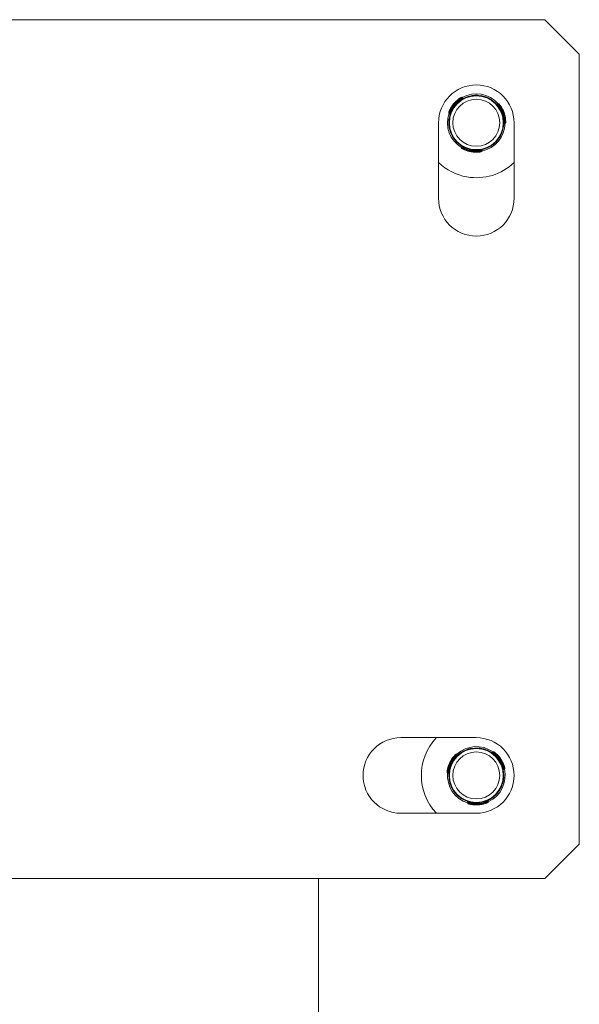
# Model space of a CAD drawing. Header units: millimetres. Extents: x -268 to 358, y -1428 to -19.
# Tile 13 of 34: x 276 to 358, y -1094 to -951. Entities that reach past the tile are written whole.
import ezdxf

# ---------------------------------------------------------------- set-up
doc = ezdxf.new("R2010")
doc.units = ezdxf.units.MM

msp = doc.modelspace()

# ---------------------------------------------------------------- linework, layer by layer
at = {"color": 7, "linetype": 'Continuous', "lineweight": 15}
for p, q in [((352.83, -950.87), (237.83, -950.87)), ((357.83, -955.87), (352.83, -950.87)), ((357.83, -1070.87), (357.83, -955.87)), ((340.89, -962.3), (340.77, -962.2)), ((342.76, -961.87), (342.75, -961.95)), ((343, -961.95), (343.02, -961.88)), ((344, -962.05), (343.99, -962.12)), ((344.24, -962.13), (344.23, -962.21)), ((346.01, -963.11), (345.86, -963.16)), ((337.33, -965.87), (337.33, -976.87)), ((338.84, -964.5), (338.97, -964.6)), ((348.33, -976.87), (348.33, -965.87)), ((338.88, -966.52), (338.96, -966.5)), ((346.89, -965.98), (347.05, -965.92)), ((339.4, -967.93), (339.47, -967.9)), ((346.33, -967.81), (346.27, -967.76)), ((340.71, -969.34), (340.68, -969.5)), ((343.63, -970.01), (343.66, -969.85)), ((345.37, -968.97), (345.31, -968.92)), ((342.83, -1055.37), (331.83, -1055.37)), ((341.83, -1057), (341.83, -1057.08)), ((342.08, -1057.02), (342.07, -1056.94)), ((343.07, -1056.88), (343.08, -1056.96)), ((343.32, -1056.9), (343.33, -1056.98)), ((345.28, -1057.44), (345.14, -1057.53)), ((340.11, -1057.85), (339.96, -1057.78)), ((338.63, -1060.47), (338.78, -1060.54)), ((346.81, -1060.02), (346.94, -1059.93)), ((346.69, -1061.94), (346.62, -1061.91)), ((339.15, -1062.43), (339.21, -1062.39)), ((346.02, -1063.29), (345.95, -1063.25)), ((339.98, -1063.68), (340.04, -1063.63)), ((341.58, -1064.74), (341.59, -1064.9)), ((344.58, -1064.71), (344.57, -1064.55)), ((331.83, -1066.37), (342.83, -1066.37)), ((352.83, -1075.87), (357.83, -1070.87)), ((237.83, -1075.87), (352.83, -1075.87)), ((319.83, -1075.87), (319.83, -1217.45))]:
    msp.add_line(p, q, dxfattribs=at)
at = {"color": 7, "linetype": 'Continuous', "lineweight": 0}
for p, q in [((340.42, -962.56), (340.35, -962.5)), ((341.72, -962.03), (341.71, -962.11)), ((345.17, -962.63), (345.16, -962.71)), ((339.14, -964.09), (339.07, -964.03)), ((346.22, -963.56), (346.31, -963.53)), ((338.85, -965.47), (338.93, -965.44)), ((346.91, -965.44), (347, -965.41)), ((346.71, -966.83), (346.65, -966.78)), ((340.06, -968.75), (340.14, -968.73)), ((341.17, -969.62), (341.15, -969.71)), ((343.14, -969.96), (343.12, -970.05)), ((344.47, -969.52), (344.41, -969.47)), ((340.85, -1057.4), (340.86, -1057.48)), ((344.34, -1057.17), (344.35, -1057.26)), ((339.71, -1058.22), (339.62, -1058.17)), ((345.58, -1057.83), (345.66, -1057.78)), ((338.82, -1060.01), (338.74, -1059.97)), ((346.69, -1059.5), (346.77, -1059.45)), ((338.87, -1061.41), (338.94, -1061.37)), ((346.83, -1060.9), (346.75, -1060.86)), ((340.81, -1064.32), (340.88, -1064.28)), ((344.09, -1064.78), (344.09, -1064.87)), ((345.28, -1064.03), (345.2, -1064)), ((342.09, -1064.91), (342.1, -1065))]:
    msp.add_line(p, q, dxfattribs=at)
at = {"color": 7, "linetype": 'Continuous', "lineweight": 0, "flags": 128}
for points in [[(340.35, -962.5), (340.34, -962.48), (340.32, -962.47), (340.31, -962.45), (340.31, -962.44), (340.3, -962.43), (340.29, -962.42), (340.29, -962.42), (340.29, -962.42)], [(340.76, -962.2), (340.76, -962.2), (340.72, -962.23), (340.64, -962.28), (340.53, -962.36), (340.39, -962.46), (340.35, -962.5), (340.35, -962.5), (340.35, -962.5)], [(340.48, -962.64), (340.48, -962.64), (340.47, -962.63), (340.47, -962.62), (340.46, -962.61), (340.45, -962.6), (340.44, -962.59), (340.43, -962.57), (340.42, -962.56)], [(339.07, -964.03), (339.05, -964.02), (339.03, -964.02), (339.02, -964.01), (339, -964), (338.99, -964), (338.98, -963.99), (338.98, -963.99), (338.97, -963.99)], [(338.97, -964.6), (338.97, -964.6), (338.98, -964.56), (339.01, -964.47), (339.05, -964.33), (339.11, -964.17), (339.14, -964.09), (339.14, -964.09), (339.14, -964.09)], [(339.23, -964.14), (339.23, -964.14), (339.22, -964.13), (339.21, -964.13), (339.2, -964.12), (339.19, -964.12), (339.17, -964.11), (339.15, -964.1), (339.14, -964.09)], [(345.86, -963.17), (345.86, -963.17), (345.89, -963.2), (345.96, -963.27), (346.06, -963.37), (346.17, -963.5), (346.22, -963.56), (346.22, -963.56), (346.22, -963.56)], [(346.14, -963.62), (346.14, -963.62), (346.14, -963.62), (346.15, -963.61), (346.16, -963.6), (346.17, -963.6), (346.19, -963.59), (346.2, -963.58), (346.22, -963.56)], [(346.31, -963.53), (346.32, -963.52), (346.34, -963.51), (346.35, -963.5), (346.36, -963.49), (346.37, -963.48), (346.38, -963.48), (346.39, -963.48), (346.39, -963.47)], [(346.81, -965.45), (346.81, -965.45), (346.82, -965.45), (346.83, -965.45), (346.84, -965.45), (346.85, -965.45), (346.87, -965.45), (346.89, -965.44), (346.91, -965.44)], [(347, -965.41), (347.02, -965.41), (347.03, -965.41), (347.05, -965.4), (347.07, -965.4), (347.08, -965.4), (347.09, -965.4), (347.09, -965.4), (347.1, -965.4)], [(347.05, -965.92), (347.05, -965.92), (347.04, -965.87), (347.04, -965.77), (347.02, -965.64), (347, -965.47), (347, -965.41), (347, -965.41), (347, -965.41)], [(340.69, -969.5), (340.68, -969.5), (340.73, -969.52), (340.81, -969.57), (340.94, -969.62), (341.1, -969.69), (341.15, -969.71), (341.15, -969.71), (341.15, -969.71)], [(341.15, -969.71), (341.14, -969.73), (341.13, -969.75), (341.13, -969.76), (341.12, -969.78), (341.11, -969.79), (341.11, -969.8), (341.11, -969.8), (341.11, -969.8)], [(341.21, -969.53), (341.21, -969.53), (341.2, -969.54), (341.2, -969.54), (341.19, -969.55), (341.19, -969.57), (341.18, -969.58), (341.17, -969.6), (341.17, -969.62)], [(343.12, -970.05), (343.12, -970.07), (343.12, -970.09), (343.12, -970.11), (343.13, -970.12), (343.13, -970.14), (343.13, -970.15), (343.13, -970.15), (343.13, -970.15)], [(343.13, -969.86), (343.13, -969.86), (343.13, -969.87), (343.13, -969.88), (343.13, -969.89), (343.13, -969.91), (343.13, -969.92), (343.13, -969.94), (343.14, -969.96)], [(343.66, -969.85), (343.66, -969.85), (343.61, -969.86), (343.52, -969.89), (343.39, -969.92), (343.22, -969.95), (343.14, -969.96), (343.14, -969.96), (343.14, -969.96)], [(345.14, -1057.53), (345.14, -1057.53), (345.18, -1057.55), (345.26, -1057.6), (345.38, -1057.68), (345.52, -1057.78), (345.58, -1057.83), (345.58, -1057.83), (345.58, -1057.83)], [(339.62, -1058.17), (339.61, -1058.16), (339.6, -1058.15), (339.58, -1058.14), (339.57, -1058.13), (339.56, -1058.12), (339.56, -1058.11), (339.55, -1058.11), (339.55, -1058.11)], [(339.96, -1057.79), (339.96, -1057.79), (339.92, -1057.82), (339.86, -1057.89), (339.77, -1058), (339.66, -1058.13), (339.62, -1058.17), (339.62, -1058.17), (339.62, -1058.17)], [(339.78, -1058.28), (339.78, -1058.28), (339.78, -1058.28), (339.77, -1058.27), (339.76, -1058.26), (339.75, -1058.25), (339.74, -1058.24), (339.72, -1058.23), (339.71, -1058.22)], [(345.52, -1057.91), (345.52, -1057.91), (345.52, -1057.9), (345.53, -1057.9), (345.54, -1057.89), (345.55, -1057.88), (345.56, -1057.86), (345.57, -1057.85), (345.58, -1057.83)], [(345.66, -1057.78), (345.67, -1057.77), (345.69, -1057.75), (345.7, -1057.74), (345.71, -1057.73), (345.72, -1057.72), (345.72, -1057.71), (345.73, -1057.71), (345.73, -1057.71)], [(338.74, -1059.97), (338.72, -1059.96), (338.7, -1059.96), (338.68, -1059.96), (338.67, -1059.95), (338.66, -1059.95), (338.65, -1059.95), (338.64, -1059.95), (338.64, -1059.95)], [(338.78, -1060.54), (338.78, -1060.54), (338.78, -1060.5), (338.78, -1060.4), (338.79, -1060.26), (338.81, -1060.09), (338.82, -1060.01), (338.82, -1060.01), (338.82, -1060.01)], [(338.92, -1060.03), (338.92, -1060.03), (338.91, -1060.03), (338.9, -1060.03), (338.89, -1060.02), (338.88, -1060.02), (338.86, -1060.02), (338.84, -1060.01), (338.82, -1060.01)], [(346.6, -1059.53), (346.6, -1059.53), (346.61, -1059.53), (346.61, -1059.53), (346.63, -1059.52), (346.64, -1059.52), (346.66, -1059.51), (346.67, -1059.5), (346.69, -1059.5)], [(346.77, -1059.45), (346.79, -1059.44), (346.81, -1059.43), (346.82, -1059.43), (346.84, -1059.42), (346.85, -1059.42), (346.86, -1059.42), (346.86, -1059.41), (346.87, -1059.41)], [(346.94, -1059.93), (346.94, -1059.93), (346.92, -1059.88), (346.9, -1059.79), (346.85, -1059.66), (346.79, -1059.5), (346.77, -1059.45), (346.77, -1059.45), (346.77, -1059.45)], [(344.06, -1064.68), (344.06, -1064.68), (344.06, -1064.69), (344.06, -1064.7), (344.06, -1064.71), (344.07, -1064.72), (344.07, -1064.74), (344.08, -1064.76), (344.09, -1064.78)], [(344.57, -1064.55), (344.57, -1064.54), (344.53, -1064.57), (344.45, -1064.61), (344.32, -1064.68), (344.16, -1064.75), (344.09, -1064.78), (344.09, -1064.78), (344.09, -1064.78)], [(341.6, -1064.9), (341.59, -1064.9), (341.64, -1064.91), (341.74, -1064.93), (341.87, -1064.96), (342.04, -1064.99), (342.1, -1065), (342.1, -1065), (342.1, -1065)], [(342.1, -1065), (342.09, -1065.02), (342.09, -1065.04), (342.09, -1065.05), (342.08, -1065.07), (342.08, -1065.08), (342.08, -1065.09), (342.08, -1065.09), (342.08, -1065.1)], [(342.11, -1064.81), (342.11, -1064.81), (342.11, -1064.81), (342.11, -1064.82), (342.1, -1064.84), (342.1, -1064.85), (342.1, -1064.87), (342.09, -1064.89), (342.09, -1064.91)], [(344.09, -1064.87), (344.1, -1064.89), (344.1, -1064.91), (344.11, -1064.92), (344.11, -1064.94), (344.12, -1064.95), (344.12, -1064.96), (344.12, -1064.96), (344.12, -1064.96)]]:
    msp.add_lwpolyline(points, dxfattribs=at)
at = {"color": 7, "linetype": 'Continuous', "lineweight": 15, "flags": 128}
for points in [[(343.02, -961.88), (343.51, -961.93), (344, -962.05)], [(342.07, -1056.94), (342.57, -1056.88), (343.07, -1056.88)]]:
    msp.add_lwpolyline(points, dxfattribs=at)
at = {"color": 7, "linetype": 'Continuous', "lineweight": 15}
for centre in [(342.83, -965.87), (342.83, -1060.87)]:
    msp.add_circle(centre, 3.92, dxfattribs=at)
at = {"color": 7, "linetype": 'Continuous', "lineweight": 0}
for centre in [(342.83, -965.87), (342.83, -1060.87)]:
    msp.add_circle(centre, 3.42, dxfattribs=at)
at = {"color": 7, "linetype": 'Continuous', "lineweight": 15}
for centre, radius, start, end in [((342.83, -965.87), 5.5, 0, 180), ((342.83, -965.87), 4, 106.0986, 174.2097), ((342.6, -965.68), 4, 125.297, 155.0113), ((340.7, -962.27), 0.1, 52.0444, 119.1963), ((342.83, -965.87), 4.2, 41.0782, 119.2302), ((342.83, -965.87), 4, 346.0986, 54.2097), ((338.91, -964.42), 0.1, 161.112, 229.484), ((346.05, -963.2), 0.1, 41.112, 109.484), ((343.11, -965.77), 4, 5.297, 35.0113), ((342.83, -965.87), 4.2, 161.0782, 239.2302), ((338.91, -964.68), 0.1, 343.1244, 51.8176), ((347.01, -965.83), 0.1, 292.0444, 359.1963), ((342.83, -965.87), 4.2, 281.0782, 359.2302), ((346.93, -966.07), 0.1, 108.9997, 177.1851), ((342.83, -965.87), 4, 226.0986, 294.2097), ((340.78, -969.52), 0.1, 172.0444, 239.1963), ((342.78, -966.17), 4, 245.297, 275.0113), ((343.54, -969.99), 0.1, 281.112, 349.484), ((342.83, -965.87), 8, 226.5675, 260.1542), ((342.83, -965.87), 8, 260.1542, 313.4325), ((342.83, -976.87), 5.5, 180, 0), ((331.83, -1060.87), 5.5, 90, 270), ((342.83, -1060.87), 8, 136.5675, 223.4325), ((342.83, -1060.87), 5.5, 270, 90), ((342.83, -1060.87), 4, 119.6568, 187.7678), ((342.83, -1060.87), 4.2, 54.6363, 132.7883), ((342.83, -1060.87), 4, 359.6568, 67.7678), ((345.33, -1057.52), 0.1, 54.6701, 123.0421), ((342.56, -1060.74), 4, 138.8551, 168.5694), ((339.92, -1057.87), 0.1, 65.6025, 132.7544), ((343.08, -1060.71), 4, 18.8551, 48.5694), ((338.68, -1060.38), 0.1, 174.6701, 243.0421), ((342.83, -1060.87), 4.2, 174.6363, 252.7883), ((342.83, -1060.87), 4.2, 294.6363, 12.7883), ((346.86, -1060.11), 0.1, 122.5566, 190.7468), ((346.89, -1059.85), 0.1, 305.6025, 12.7544), ((338.74, -1060.64), 0.1, 356.6848, 65.3715), ((342.83, -1060.87), 4, 239.6568, 307.7678), ((344.48, -1064.71), 0.1, 294.6701, 3.0421), ((341.69, -1064.9), 0.1, 185.6026, 252.7544), ((342.85, -1061.17), 4, 258.8551, 288.5694)]:
    msp.add_arc(centre, radius, start, end, dxfattribs=at)
at = {"color": 7, "linetype": 'Continuous', "lineweight": 0}
for centre, radius, start, end in [((342.6, -965.68), 3.9, 125.297, 155.0113), ((342.83, -965.87), 4.1, 126.0372, 154.2711), ((342.83, -965.87), 4.1, 6.0372, 34.2711), ((343.11, -965.77), 3.9, 5.297, 35.0113), ((342.78, -966.17), 3.9, 245.297, 275.0113), ((342.83, -965.87), 4.1, 246.0372, 274.2711), ((342.56, -1060.74), 3.9, 138.8551, 168.5694), ((342.83, -1060.87), 4.1, 139.5953, 167.8293), ((342.83, -1060.87), 4.1, 19.5953, 47.8293), ((343.08, -1060.71), 3.9, 18.8551, 48.5694), ((342.83, -1060.87), 4.1, 259.5953, 287.8293), ((342.85, -1061.17), 3.9, 258.8551, 288.5694)]:
    msp.add_arc(centre, radius, start, end, dxfattribs=at)
at = {"color": 7, "linetype": 'Continuous', "lineweight": 15}
for points, knots in [([(340.29, -962.42), (340.3, -962.41), (340.36, -962.37), (340.45, -962.31), (340.55, -962.25), (340.62, -962.21), (340.65, -962.19), (340.65, -962.19), (340.65, -962.19)], [0, 0, 0, 0, 0.074546, 0.299567, 0.512423, 0.712653, 0.906645, 1, 1, 1, 1]), ([(341, -962.32), (340.99, -962.32), (340.99, -962.32), (340.97, -962.33), (340.94, -962.33), (340.91, -962.32), (340.9, -962.3), (340.89, -962.3)], [0, 0, 0, 0, 0.084264, 0.2336101, 0.5410607, 0.8245254, 1, 1, 1, 1]), ([(341.72, -962.03), (341.84, -962), (342.08, -961.94), (342.4, -961.89), (342.63, -961.88), (342.75, -961.87), (342.76, -961.87), (342.76, -961.87)], [0, 0, 0, 0, 0.227112, 0.454904, 0.667249, 0.872122, 1, 1, 1, 1]), ([(342.76, -961.87), (342.77, -961.87), (342.79, -961.87), (342.9, -961.87), (342.99, -961.88), (343.02, -961.88)], [0, 0, 0, 0, 0.395921, 0.791685, 1, 1, 1, 1]), ([(344, -962.05), (344.01, -962.05), (344.08, -962.07), (344.18, -962.11), (344.24, -962.13), (344.24, -962.13), (344.24, -962.13)], [0, 0, 0, 0, 0.050271, 0.452077, 0.854481, 1, 1, 1, 1]), ([(344.24, -962.13), (344.25, -962.13), (344.27, -962.14), (344.43, -962.2), (344.65, -962.31), (344.92, -962.45), (345.09, -962.57), (345.17, -962.63)], [0, 0, 0, 0, 0.2041811, 0.4083736, 0.6123263, 0.8181286, 1, 1, 1, 1]), ([(338.82, -964.39), (338.82, -964.39), (338.81, -964.39), (338.83, -964.34), (338.86, -964.25), (338.91, -964.13), (338.95, -964.04), (338.97, -963.99)], [0, 0, 0, 0, 0.106169, 0.319804, 0.544712, 0.771771, 1, 1, 1, 1]), ([(345.86, -963.16), (345.86, -963.16), (345.85, -963.17), (345.83, -963.17), (345.8, -963.17), (345.78, -963.16), (345.77, -963.16), (345.76, -963.15), (345.76, -963.15), (345.76, -963.14)], [0, 0, 0, 0, 0.0743038, 0.3240102, 0.534155, 0.7105568, 0.852889, 0.958867, 1, 1, 1, 1]), ([(346.13, -963.14), (346.13, -963.14), (346.12, -963.14), (346.16, -963.18), (346.22, -963.25), (346.3, -963.35), (346.36, -963.43), (346.39, -963.47)], [0, 0, 0, 0, 0.10617, 0.319807, 0.544713, 0.771771, 1, 1, 1, 1]), ([(338.88, -966.52), (338.88, -966.51), (338.88, -966.49), (338.85, -966.32), (338.83, -966.07), (338.83, -965.78), (338.84, -965.57), (338.85, -965.47)], [0, 0, 0, 0, 0.204181, 0.408374, 0.612326, 0.818129, 1, 1, 1, 1]), ([(347.1, -965.4), (347.1, -965.42), (347.1, -965.48), (347.11, -965.59), (347.11, -965.71), (347.11, -965.79), (347.11, -965.83), (347.11, -965.83), (347.11, -965.83)], [0, 0, 0, 0, 0.074547, 0.299567, 0.512422, 0.712653, 0.906645, 1, 1, 1, 1]), ([(339.4, -967.93), (339.4, -967.93), (339.39, -967.92), (339.35, -967.85), (339.27, -967.7), (339.17, -967.5), (339.08, -967.27), (339, -967.03), (338.94, -966.81), (338.9, -966.64), (338.89, -966.54), (338.88, -966.53), (338.88, -966.52)], [0, 0, 0, 0, 0.067543, 0.17285, 0.279381, 0.387325, 0.494685, 0.600406, 0.705957, 0.81303, 0.921039, 1, 1, 1, 1]), ([(346.71, -966.83), (346.68, -966.95), (346.62, -967.19), (346.49, -967.49), (346.39, -967.7), (346.34, -967.8), (346.33, -967.81), (346.33, -967.81)], [0, 0, 0, 0, 0.227113, 0.454905, 0.667249, 0.872122, 1, 1, 1, 1]), ([(340.06, -968.75), (340.01, -968.71), (339.86, -968.56), (339.67, -968.33), (339.51, -968.1), (339.42, -967.96), (339.41, -967.94), (339.4, -967.93)], [0, 0, 0, 0, 0.12883, 0.376934, 0.595707, 0.80206, 1, 1, 1, 1]), ([(346.33, -967.81), (346.33, -967.82), (346.32, -967.83), (346.28, -967.9), (346.19, -968.04), (346.07, -968.23), (345.91, -968.43), (345.75, -968.62), (345.59, -968.77), (345.46, -968.89), (345.38, -968.96), (345.37, -968.96), (345.37, -968.97)], [0, 0, 0, 0, 0.067543, 0.172851, 0.279382, 0.387325, 0.494685, 0.600407, 0.705956, 0.81303, 0.921039, 1, 1, 1, 1]), ([(340.67, -969.24), (340.67, -969.24), (340.68, -969.25), (340.69, -969.26), (340.71, -969.29), (340.71, -969.32), (340.71, -969.33), (340.71, -969.34)], [0, 0, 0, 0, 0.084249, 0.233585, 0.541045, 0.824508, 1, 1, 1, 1]), ([(341.11, -969.8), (341.09, -969.8), (341.03, -969.77), (340.94, -969.72), (340.83, -969.66), (340.76, -969.62), (340.73, -969.6), (340.73, -969.6), (340.73, -969.6)], [0, 0, 0, 0, 0.074545, 0.299565, 0.512417, 0.712643, 0.906635, 1, 1, 1, 1]), ([(343.55, -970.09), (343.55, -970.09), (343.55, -970.09), (343.5, -970.1), (343.41, -970.12), (343.28, -970.14), (343.18, -970.15), (343.13, -970.15)], [0, 0, 0, 0, 0.106159, 0.319797, 0.544707, 0.771767, 1, 1, 1, 1]), ([(343.66, -969.85), (343.66, -969.85), (343.66, -969.84), (343.67, -969.82), (343.69, -969.8), (343.7, -969.79), (343.71, -969.78), (343.72, -969.77), (343.73, -969.77), (343.73, -969.77)], [0, 0, 0, 0, 0.0743121, 0.3240211, 0.5341852, 0.7105689, 0.8528962, 0.95888, 1, 1, 1, 1]), ([(345.37, -968.97), (345.36, -968.97), (345.35, -968.98), (345.25, -969.06), (345.07, -969.19), (344.82, -969.35), (344.6, -969.46), (344.48, -969.51), (344.47, -969.52)], [0, 0, 0, 0, 0.147078, 0.351355, 0.555297, 0.760037, 0.971375, 1, 1, 1, 1]), ([(340.85, -1057.4), (340.96, -1057.34), (341.18, -1057.22), (341.48, -1057.1), (341.7, -1057.03), (341.81, -1057), (341.82, -1057), (341.83, -1057)], [0, 0, 0, 0, 0.227113, 0.454905, 0.667249, 0.872122, 1, 1, 1, 1]), ([(341.83, -1057), (341.84, -1057), (341.85, -1056.99), (341.96, -1056.97), (342.04, -1056.95), (342.07, -1056.94)], [0, 0, 0, 0, 0.395922, 0.791686, 1, 1, 1, 1]), ([(343.07, -1056.88), (343.08, -1056.88), (343.15, -1056.89), (343.26, -1056.9), (343.32, -1056.9), (343.32, -1056.9), (343.32, -1056.9)], [0, 0, 0, 0, 0.05027, 0.452077, 0.854482, 1, 1, 1, 1]), ([(343.32, -1056.9), (343.34, -1056.9), (343.36, -1056.91), (343.52, -1056.93), (343.77, -1056.98), (344.06, -1057.06), (344.25, -1057.14), (344.34, -1057.17)], [0, 0, 0, 0, 0.204181, 0.408373, 0.612325, 0.818129, 1, 1, 1, 1]), ([(345.14, -1057.53), (345.14, -1057.53), (345.13, -1057.54), (345.11, -1057.54), (345.09, -1057.55), (345.07, -1057.55), (345.05, -1057.54), (345.04, -1057.54), (345.04, -1057.54), (345.03, -1057.53)], [0, 0, 0, 0, 0.0743004, 0.3240299, 0.5342026, 0.7105644, 0.8528985, 0.9588624, 1, 1, 1, 1]), ([(345.39, -1057.44), (345.39, -1057.44), (345.39, -1057.44), (345.43, -1057.47), (345.51, -1057.53), (345.61, -1057.61), (345.69, -1057.67), (345.73, -1057.71)], [0, 0, 0, 0, 0.106169, 0.319806, 0.544711, 0.771769, 1, 1, 1, 1]), ([(339.55, -1058.11), (339.56, -1058.1), (339.6, -1058.05), (339.68, -1057.97), (339.76, -1057.88), (339.82, -1057.83), (339.85, -1057.8), (339.85, -1057.8), (339.85, -1057.8)], [0, 0, 0, 0, 0.074548, 0.299569, 0.51242, 0.712651, 0.906645, 1, 1, 1, 1]), ([(340.21, -1057.85), (340.21, -1057.85), (340.2, -1057.85), (340.19, -1057.86), (340.16, -1057.87), (340.13, -1057.87), (340.11, -1057.86), (340.11, -1057.85)], [0, 0, 0, 0, 0.08428, 0.233612, 0.541058, 0.824525, 1, 1, 1, 1]), ([(338.58, -1060.37), (338.58, -1060.37), (338.58, -1060.37), (338.58, -1060.32), (338.59, -1060.22), (338.61, -1060.09), (338.63, -1060), (338.64, -1059.95)], [0, 0, 0, 0, 0.106169, 0.319804, 0.544712, 0.771763, 1, 1, 1, 1]), ([(346.72, -1059.93), (346.72, -1059.94), (346.74, -1060.02), (346.76, -1060.1), (346.76, -1060.12), (346.76, -1060.13)], [0, 0, 0, 0, 0.103802, 0.589434, 1, 1, 1, 1]), ([(346.87, -1059.41), (346.87, -1059.43), (346.89, -1059.49), (346.92, -1059.59), (346.95, -1059.71), (346.97, -1059.79), (346.98, -1059.83), (346.98, -1059.82), (346.98, -1059.82)], [0, 0, 0, 0, 0.074541, 0.29957, 0.512421, 0.712652, 0.906645, 1, 1, 1, 1]), ([(339.15, -1062.43), (339.14, -1062.42), (339.13, -1062.4), (339.07, -1062.24), (338.99, -1062.01), (338.92, -1061.72), (338.88, -1061.51), (338.87, -1061.41)], [0, 0, 0, 0, 0.204182, 0.408374, 0.612325, 0.818128, 1, 1, 1, 1]), ([(346.83, -1060.9), (346.83, -1061.02), (346.82, -1061.27), (346.77, -1061.59), (346.72, -1061.81), (346.69, -1061.93), (346.69, -1061.94), (346.69, -1061.94)], [0, 0, 0, 0, 0.227114, 0.454907, 0.66725, 0.872122, 1, 1, 1, 1]), ([(339.98, -1063.68), (339.98, -1063.68), (339.97, -1063.67), (339.91, -1063.61), (339.8, -1063.48), (339.66, -1063.31), (339.51, -1063.11), (339.38, -1062.89), (339.27, -1062.69), (339.19, -1062.54), (339.15, -1062.44), (339.15, -1062.43), (339.15, -1062.43)], [0, 0, 0, 0, 0.067543, 0.17285, 0.279382, 0.387325, 0.494685, 0.600406, 0.705956, 0.813029, 0.921039, 1, 1, 1, 1]), ([(346.02, -1063.29), (346.02, -1063.29), (346.01, -1063.3), (345.93, -1063.4), (345.78, -1063.57), (345.58, -1063.79), (345.39, -1063.95), (345.29, -1064.03), (345.28, -1064.03)], [0, 0, 0, 0, 0.147078, 0.351354, 0.555299, 0.760036, 0.971376, 1, 1, 1, 1]), ([(346.69, -1061.94), (346.68, -1061.94), (346.68, -1061.95), (346.66, -1062.04), (346.61, -1062.19), (346.53, -1062.4), (346.43, -1062.63), (346.31, -1062.86), (346.19, -1063.05), (346.09, -1063.19), (346.03, -1063.27), (346.02, -1063.28), (346.02, -1063.29)], [0, 0, 0, 0, 0.0675425, 0.1728501, 0.2793819, 0.3873245, 0.4946858, 0.6004063, 0.7059576, 0.8130292, 0.9210392, 1, 1, 1, 1]), ([(340.81, -1064.32), (340.75, -1064.29), (340.58, -1064.18), (340.33, -1064), (340.12, -1063.82), (340, -1063.7), (339.99, -1063.68), (339.98, -1063.68)], [0, 0, 0, 0, 0.128831, 0.376934, 0.595707, 0.80206, 1, 1, 1, 1]), ([(341.52, -1064.65), (341.52, -1064.65), (341.53, -1064.66), (341.55, -1064.67), (341.56, -1064.69), (341.58, -1064.72), (341.58, -1064.73), (341.58, -1064.74)], [0, 0, 0, 0, 0.084249, 0.233595, 0.541019, 0.824485, 1, 1, 1, 1]), ([(344.57, -1064.54), (344.57, -1064.54), (344.57, -1064.53), (344.57, -1064.51), (344.58, -1064.49), (344.59, -1064.47), (344.61, -1064.46), (344.61, -1064.45), (344.62, -1064.45), (344.62, -1064.45)], [0, 0, 0, 0, 0.07427, 0.32398, 0.534192, 0.710556, 0.852888, 0.958874, 1, 1, 1, 1]), ([(342.08, -1065.1), (342.06, -1065.09), (342, -1065.08), (341.89, -1065.06), (341.78, -1065.03), (341.7, -1065), (341.66, -1064.99), (341.66, -1064.99), (341.66, -1064.99)], [0, 0, 0, 0, 0.074545, 0.299564, 0.512418, 0.712643, 0.906635, 1, 1, 1, 1]), ([(344.52, -1064.81), (344.52, -1064.81), (344.52, -1064.81), (344.48, -1064.83), (344.39, -1064.87), (344.26, -1064.92), (344.17, -1064.95), (344.12, -1064.96)], [0, 0, 0, 0, 0.106159, 0.319797, 0.544709, 0.771767, 1, 1, 1, 1])]:
    msp.add_open_spline(points, degree=3, knots=knots, dxfattribs=at)
at = {"color": 7, "linetype": 'Continuous', "lineweight": 0}
for points, knots in [([(340.42, -962.56), (340.42, -962.56), (340.47, -962.53), (340.56, -962.47), (340.71, -962.39), (340.82, -962.33), (340.89, -962.3), (340.89, -962.31), (340.89, -962.31)], [0, 0, 0, 0, 0.0000721, 0.2022374, 0.4271641, 0.6541955, 0.8716531, 1, 1, 1, 1]), ([(339.07, -964.03), (339.07, -964.03), (339.04, -964.09), (338.98, -964.19), (338.92, -964.34), (338.87, -964.44), (338.85, -964.5), (338.85, -964.49), (338.85, -964.49)], [0, 0, 0, 0, 0.000077, 0.224544, 0.4492, 0.674531, 0.891617, 1, 1, 1, 1]), ([(346.31, -963.53), (346.31, -963.53), (346.27, -963.48), (346.21, -963.38), (346.12, -963.25), (346.05, -963.16), (346.01, -963.11), (346.02, -963.11), (346.02, -963.11)], [0, 0, 0, 0, 0.000078, 0.224547, 0.449204, 0.674534, 0.891617, 1, 1, 1, 1]), ([(346.91, -965.44), (346.91, -965.44), (346.91, -965.5), (346.91, -965.61), (346.91, -965.77), (346.9, -965.9), (346.89, -965.97), (346.89, -965.97), (346.89, -965.97)], [0, 0, 0, 0, 0.0000736, 0.2022429, 0.4271726, 0.6542091, 0.8716692, 1, 1, 1, 1]), ([(341.17, -969.62), (341.17, -969.62), (341.12, -969.59), (341.01, -969.54), (340.88, -969.46), (340.77, -969.38), (340.71, -969.34), (340.71, -969.34), (340.71, -969.34)], [0, 0, 0, 0, 0.000075, 0.202242, 0.427167, 0.654197, 0.871653, 1, 1, 1, 1]), ([(343.12, -970.05), (343.12, -970.05), (343.18, -970.05), (343.3, -970.05), (343.46, -970.03), (343.57, -970.02), (343.63, -970.01), (343.63, -970.01), (343.63, -970.01)], [0, 0, 0, 0, 0.0000752, 0.2245433, 0.4491999, 0.6745318, 0.8916171, 1, 1, 1, 1]), ([(345.66, -1057.78), (345.66, -1057.78), (345.62, -1057.74), (345.53, -1057.66), (345.41, -1057.55), (345.32, -1057.48), (345.28, -1057.44), (345.28, -1057.44), (345.28, -1057.44)], [0, 0, 0, 0, 0.00008, 0.224543, 0.449203, 0.674534, 0.891618, 1, 1, 1, 1]), ([(339.71, -1058.22), (339.71, -1058.22), (339.75, -1058.17), (339.83, -1058.09), (339.95, -1057.98), (340.05, -1057.9), (340.11, -1057.86), (340.11, -1057.86), (340.1, -1057.86)], [0, 0, 0, 0, 0.000075, 0.202236, 0.427166, 0.654196, 0.871653, 1, 1, 1, 1]), ([(338.74, -1059.97), (338.74, -1059.97), (338.72, -1060.02), (338.7, -1060.14), (338.66, -1060.3), (338.64, -1060.41), (338.63, -1060.47), (338.63, -1060.47), (338.63, -1060.47)], [0, 0, 0, 0, 0.000077, 0.224549, 0.449201, 0.674534, 0.891617, 1, 1, 1, 1]), ([(346.69, -1059.5), (346.69, -1059.5), (346.71, -1059.55), (346.74, -1059.66), (346.77, -1059.82), (346.79, -1059.95), (346.8, -1060.02), (346.8, -1060.02), (346.8, -1060.02)], [0, 0, 0, 0, 0.000076, 0.20224, 0.427172, 0.654211, 0.871669, 1, 1, 1, 1]), ([(342.09, -1064.91), (342.09, -1064.91), (342.04, -1064.89), (341.92, -1064.86), (341.77, -1064.81), (341.65, -1064.77), (341.58, -1064.74), (341.58, -1064.74), (341.58, -1064.74)], [0, 0, 0, 0, 0.0000735, 0.2022381, 0.4271628, 0.654196, 0.8716533, 1, 1, 1, 1]), ([(344.09, -1064.87), (344.09, -1064.87), (344.15, -1064.85), (344.26, -1064.82), (344.42, -1064.77), (344.52, -1064.73), (344.58, -1064.71), (344.58, -1064.71), (344.58, -1064.71)], [0, 0, 0, 0, 0.000077, 0.224543, 0.449201, 0.674531, 0.891617, 1, 1, 1, 1])]:
    msp.add_open_spline(points, degree=3, knots=knots, dxfattribs=at)

doc.saveas('drawing.dxf')
